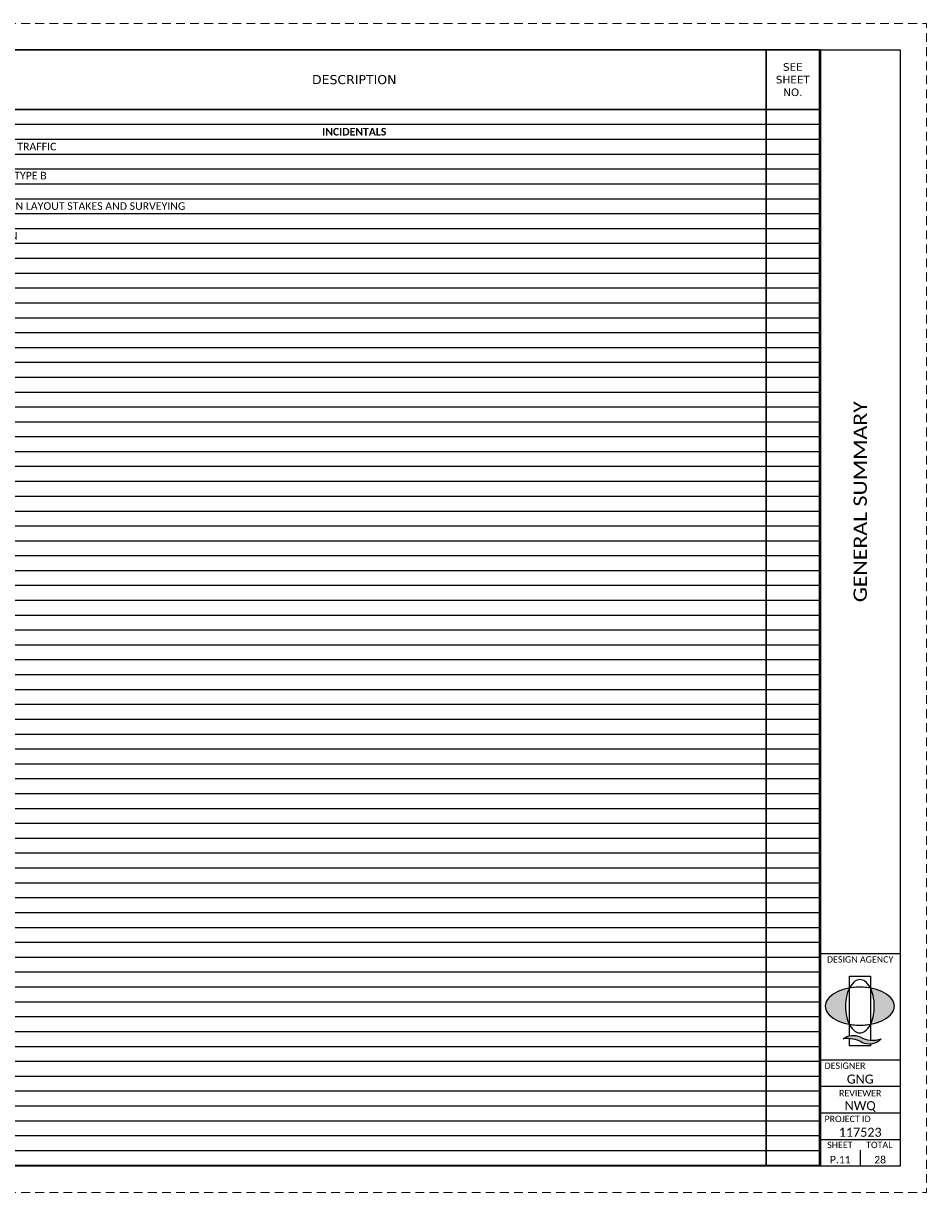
# Paper-space layout 'Layout1' of a CAD drawing. Header units: feet. Extents: x -0.2 to 33.8, y -0.8 to 21.2.
# Tile 2 of 2: x 16.8 to 33.8, y -0.8 to 21.2. Entities that reach past the tile are written whole.
import ezdxf
from ezdxf.enums import TextEntityAlignment as Align

# ---------------------------------------------------------------- set-up
doc = ezdxf.new("R2010")
doc.units = ezdxf.units.FT
doc.header["$MEASUREMENT"] = 0
doc.linetypes.add('OhDOT_USTN3', pattern=[0.22, 0.165, -0.055])
for name, color, linetype in [('SH_Border', 7, 'Continuous'), ('SH_Data', 7, 'Continuous'), ('SH_Hatch', 14, 'Continuous'), ('SH_TextM', 7, 'Continuous')]:
    doc.layers.add(name, color=color, linetype=linetype)
doc.layers.add('SH_Cut_Line', color=7, linetype='OhDOT_USTN3', lineweight=0, plot=False)
doc.styles.add('Font 70-Main Title', font='calibri.ttf', dxfattribs={"width": 1.15, "height": 0.25})
doc.styles.add('Straight Minimum (0.12) Font 30', font='calibri.ttf', dxfattribs={"height": 0.12})
doc.styles.add('Straight Sub-Title (0.17) Font 30', font='calibri.ttf', dxfattribs={"height": 0.17})
doc.styles.add('Straight-Normal', font='calibri.ttf', dxfattribs={"height": 0.14})
doc.styles.add('Straight-Sub Title', font='calibri.ttf', dxfattribs={"height": 0.17})

# ---------------------------------------------------------------- blocks, each defined once
blk = doc.blocks.new('A$C1697e795')
at = {"layer": 'SH_Hatch'}
for points in [[(-0.1098, 0.0898, -0.0615), (-0.0881, 0.1507), (-0.0881, 0.1523, 0.014092), (-0.1171, 0.1465, 0.069705), (-0.2053, 0.1131, 0.105975), (-0.2716, 0.0557, 0.163104), (-0.29, 0.0008, 0.163049), (-0.2716, -0.0541, 0.105975), (-0.2053, -0.1115, 0.069705), (-0.1171, -0.145, 0.014089), (-0.0881, -0.1507, -0.061487), (-0.1098, -0.0898, -0.054987), (-0.1197, 0, -0.054987)], [(0.1108, 0.0898, 0.0615), (0.0891, 0.1507), (0.0891, 0.1523, -0.014092), (0.1182, 0.1465, -0.069705), (0.2063, 0.1131, -0.105975), (0.2727, 0.0557, -0.163104), (0.2911, 0.0008, -0.163049), (0.2727, -0.0541, -0.105975), (0.2063, -0.1115, -0.069705), (0.1182, -0.145, -0.014089), (0.0891, -0.1507, 0.061487), (0.1108, -0.0898, 0.054987), (0.1207, 0, 0.054987)], [(0.0015, -0.2566, 0.297692), (-0.1396, -0.2731, -0.180432), (0.0164, -0.3024, 0.32264), (0.179, -0.273, -0.20237)]]:
    blk.add_hatch(color=256, dxfattribs=at).paths.add_polyline_path(points)
at = {"layer": 'SH_TextM'}
for points in [[(0.1106, -0.0898, 0.054987), (0.1206, 0, 0.054987), (0.1106, 0.0898, 0.0688), (0.0854, 0.1575, 0.105699), (0.0418, 0.2087, 0.165247), (0.0004, 0.2228, 0.165247), (-0.0409, 0.2087, 0.105699), (-0.0845, 0.1575, 0.0688), (-0.1098, 0.0898, 0.054987), (-0.1197, 0, 0.054987), (-0.1098, -0.0898, 0.0688), (-0.0845, -0.1575, 0.105699), (-0.0409, -0.2087, 0.165247), (0.0004, -0.2228, 0.165247), (0.0418, -0.2087, 0.105699), (0.0854, -0.1575, 0.0688)], [(-0.2053, -0.1115, 0.069705), (-0.1171, -0.145, 0.055931), (-0.0006, -0.158, 0.055931), (0.1159, -0.145, 0.069705), (0.2041, -0.1115, 0.105975), (0.2705, -0.0541, 0.163076), (0.2889, 0.0008, 0.163076), (0.2705, 0.0557, 0.105975), (0.2041, 0.1131, 0.069705), (0.1159, 0.1465, 0.055931), (-0.0006, 0.1596, 0.055931), (-0.1171, 0.1465, 0.069705), (-0.2053, 0.1131, 0.105975), (-0.2716, 0.0557, 0.163076), (-0.29, 0.0008, 0.163076), (-0.2716, -0.0541, 0.105975)], [(0.0164, -0.3024, 0.180432), (-0.1396, -0.2731, -0.297692), (0.0015, -0.2566, 0.20237), (0.179, -0.273, -0.32264)]]:
    blk.add_lwpolyline(points, format="xyb", close=True, dxfattribs=at)
for points in [[(-0.0881, -0.2469), (-0.0881, 0.2529), (0.0891, 0.2529), (0.0891, -0.2828)], [(0.0891, -0.3157), (0.0891, -0.332), (-0.0881, -0.332), (-0.0881, -0.2701)]]:
    blk.add_lwpolyline(points, dxfattribs=at)
blk = doc.blocks.new('BLKWO_NEW')
at = {"layer": 'SH_Border', "linetype": 'Continuous', "flags": 128}
blk.add_lwpolyline([(0.5, 21.5), (33.5, 21.5), (33.5, 0.5), (0.5, 0.5), (0.5, 21.5)], close=True, dxfattribs=at)
for points in [[(32, 21.5), (32, 0.5)], [(32, 4.5), (33.5, 4.5)], [(32, 2.5), (33.5, 2.5)], [(32, 2), (33.5, 2)], [(32, 1.5), (33.5, 1.5)], [(32, 1), (33.5, 1)]]:
    blk.add_lwpolyline(points, dxfattribs=at)
at = {"layer": 'SH_Border'}
blk.add_lwpolyline([(32.75, 0.8), (32.75, 0.5)], dxfattribs=at)
at = {"layer": 'SH_Cut_Line', "color": 7, "linetype": 'OhDOT_USTN3', "flags": 128}
blk.add_lwpolyline([(0, 0), (34, 0), (34, 22), (0, 22), (0, 0)], close=True, dxfattribs=at)
at = {"layer": 'SH_Border', "xscale": 2.25, "yscale": 2.25, "zscale": 2.25}
blk.add_blockref('A$C1697e795', (32.744, 3.506), dxfattribs=at)
at = {"layer": 'SH_Data', "char_height": 0.12, "style": 'Straight Minimum (0.12) Font 30'}
for s, insert, width, attachment_point in [('DESIGN AGENCY', (32.124, 4.448), 1.94049, 1), ('DESIGNER', (32.078, 2.448), 1.0279, 1), ('REVIEWER', (32.75, 1.931), 1.0279, 2), ('PROJECT ID', (32.078, 1.447), 1.27835, 1), ('SHEET', (32.129, 0.957), 1.0279, 1), ('TOTAL', (32.862, 0.957), 1.0279, 1)]:
    blk.add_mtext(s, dxfattribs=dict(at, insert=insert, width=width, attachment_point=attachment_point))
at = {"layer": 'SH_Data', "style": 'Font 70-Main Title', "width": 1.15, "flags": 8}
blk.add_attdef('TITLEAREA2T', text='', height=0.25, rotation=90, dxfattribs=at).set_placement((32.75, 13), align=Align.MIDDLE_CENTER)
at = {"layer": 'SH_Data', "style": 'Straight-Sub Title'}
for tag, p in [('XXX', (32.75, 2)), ('XXX', (32.75, 1.5)), ('XXXXXX', (32.75, 1))]:
    blk.add_attdef(tag, text='', height=0.17, dxfattribs=at).set_placement(p, align=Align.BOTTOM_CENTER)
at = {"layer": 'SH_Data', "style": 'Straight Sub-Title (0.17) Font 30', "flags": 8}
blk.add_attdef('PROJECT', text='', height=0.25, rotation=90, dxfattribs=at).set_placement((0.721, 0.55), align=Align.MIDDLE_LEFT)
at = {"layer": 'SH_Data', "style": 'Straight-Normal'}
for tag, p in [('SHEETNO', (32.375, 0.551)), ('SHEETTOTAL', (33.125, 0.549))]:
    blk.add_attdef(tag, text='', height=0.14, dxfattribs=at).set_placement(p, align=Align.CENTER)
blk = doc.blocks.new('*A861')
at = {"color": 7, "linetype": 'Continuous', "ltscale": 0.083333, "const_width": 0.0208}
for points in [[(19.292, -13.281), (19.292, 0), (0, 0), (0, -13.281)], [(5.083, 0), (5.083, -13.281)], [(5.719, 0), (5.719, -13.281)], [(6.5, 0), (6.5, -13.281)], [(7.281, 0), (7.281, -13.281)], [(8.062, 0), (8.062, -13.281)], [(8.844, 0), (8.844, -13.281)], [(18.656, 0), (18.656, -13.281)], [(0.635, -0.354), (0.635, -13.281)], [(1.271, -0.354), (1.271, -13.281)], [(1.906, -0.354), (1.906, -13.281)], [(2.542, -0.354), (2.542, -13.281)], [(3.177, -0.354), (3.177, -13.281)], [(3.812, -0.354), (3.812, -13.281)], [(4.448, -0.354), (4.448, -13.281)], [(0, -0.708), (19.292, -0.708)]]:
    blk.add_lwpolyline(points, dxfattribs=at)
at = {"color": 7, "linetype": 'Continuous', "ltscale": 0.083333}
for points in [[(0, -0.354), (5.719, -0.354)], [(0, -0.885), (19.292, -0.885)], [(0, -1.062), (19.292, -1.062)], [(0, -1.24), (19.292, -1.24)], [(0, -1.417), (19.292, -1.417)], [(0, -1.594), (19.292, -1.594)], [(0, -1.771), (19.292, -1.771)], [(0, -1.948), (19.292, -1.948)], [(0, -2.125), (19.292, -2.125)], [(0, -2.302), (19.292, -2.302)], [(0, -2.479), (19.292, -2.479)], [(0, -2.656), (19.292, -2.656)], [(0, -2.833), (19.292, -2.833)], [(0, -3.01), (19.292, -3.01)], [(0, -3.188), (19.292, -3.188)], [(0, -3.365), (19.292, -3.365)], [(0, -3.542), (19.292, -3.542)], [(0, -3.719), (19.292, -3.719)], [(0, -3.896), (19.292, -3.896)], [(0, -4.073), (19.292, -4.073)], [(0, -4.25), (19.292, -4.25)], [(0, -4.427), (19.292, -4.427)], [(0, -4.604), (19.292, -4.604)], [(0, -4.781), (19.292, -4.781)], [(0, -4.958), (19.292, -4.958)], [(0, -5.135), (19.292, -5.135)], [(0, -5.312), (19.292, -5.312)], [(0, -5.49), (19.292, -5.49)], [(0, -5.667), (19.292, -5.667)], [(0, -5.844), (19.292, -5.844)], [(0, -6.021), (19.292, -6.021)], [(0, -6.198), (19.292, -6.198)], [(0, -6.375), (19.292, -6.375)], [(0, -6.552), (19.292, -6.552)], [(0, -6.729), (19.292, -6.729)], [(0, -6.906), (19.292, -6.906)], [(0, -7.083), (19.292, -7.083)], [(0, -7.26), (19.292, -7.26)], [(0, -7.438), (19.292, -7.438)], [(0, -7.615), (19.292, -7.615)], [(0, -7.792), (19.292, -7.792)], [(0, -7.969), (19.292, -7.969)], [(0, -8.146), (19.292, -8.146)], [(0, -8.323), (19.292, -8.323)], [(0, -8.5), (19.292, -8.5)], [(0, -8.677), (19.292, -8.677)], [(0, -8.854), (19.292, -8.854)], [(0, -9.031), (19.292, -9.031)], [(0, -9.208), (19.292, -9.208)], [(0, -9.385), (19.292, -9.385)], [(0, -9.562), (19.292, -9.562)], [(0, -9.74), (19.292, -9.74)], [(0, -9.917), (19.292, -9.917)], [(0, -10.094), (19.292, -10.094)], [(0, -10.271), (19.292, -10.271)], [(0, -10.448), (19.292, -10.448)], [(0, -10.625), (19.292, -10.625)], [(0, -10.802), (19.292, -10.802)], [(0, -10.979), (19.292, -10.979)], [(0, -11.156), (19.292, -11.156)], [(0, -11.333), (19.292, -11.333)], [(0, -11.51), (19.292, -11.51)], [(0, -11.688), (19.292, -11.688)], [(0, -11.865), (19.292, -11.865)], [(0, -12.042), (19.292, -12.042)], [(0, -12.219), (19.292, -12.219)], [(0, -12.396), (19.292, -12.396)], [(0, -12.573), (19.292, -12.573)], [(0, -12.75), (19.292, -12.75)], [(0, -12.927), (19.292, -12.927)], [(0, -13.104), (19.292, -13.104)], [(0, -13.281), (19.292, -13.281)]]:
    blk.add_lwpolyline(points, dxfattribs=at)
at = {"color": 7, "attachment_point": 5, "style": 'Font 70-Main Title'}
for s, insert, char_height, width in [('\\fVerdana|b0|i0|c0|p34;SHEET NUM.', (2.542, -0.177), 0.10833, 5), ('\\fVerdana|b0|i0|c0|p34;PART.', (5.401, -0.177), 0.10833, 0.55208), ('\\fVerdana|b0|i0|c0|p34;ITEM', (6.891, -0.177), 0.10833, 0.69792), ('\\fVerdana|b0|i0|c0|p34;GRAND', (7.672, -0.177), 0.10833, 0.69792), ('\\fVerdana|b0|i0|c0|p34;SEE SHEET NO.', (18.974, -0.354), 0.09028, 0.55208), ('\\fCalibri|b0|i0|c0|p34;01/ENH/\\P28', (5.401, -0.531), 0.08125, 0.55208), ('\\fVerdana|b0|i0|c0|p34;ITEM', (6.109, -0.354), 0.10833, 0.69792), ('\\fVerdana|b0|i0|c0|p34;UNIT', (8.453, -0.354), 0.10833, 0.69792), ('\\fVerdana|b0|i0|c0|p34;DESCRIPTION', (13.75, -0.354), 0.10833, 9.72917), ('\\fCalibri|b0|i0|c0|p34;P.06', (0.318, -0.531), 0.09028, 0.55208), ('\\fCalibri|b0|i0|c0|p34;P.07', (0.953, -0.531), 0.09028, 0.55208), ('\\fCalibri|b0|i0|c0|p34;P. 08', (1.589, -0.531), 0.09028, 0.55208), ('\\fCalibri|b0|i0|c0|p34;P.09', (2.224, -0.531), 0.09028, 0.55208), ('\\fCalibri|b0|i0|c0|p34;P.19', (2.859, -0.531), 0.09028, 0.55208), ('\\fCalibri|b0|i0|c0|p34;P.24', (3.495, -0.531), 0.09028, 0.55208), ('\\fCalibri|b0|i0|c0|p34;P.25', (4.13, -0.531), 0.09028, 0.55208), ('\\fCalibri|b0|i0|c0|p34;P.27', (4.766, -0.531), 0.09028, 0.55208), ('\\fVerdana|b0|i0|c0|p34;EXT', (6.891, -0.531), 0.10833, 0.69792), ('\\fVerdana|b0|i0|c0|p34;TOTAL', (7.672, -0.531), 0.10833, 0.69792)]:
    blk.add_mtext(s, dxfattribs=dict(at, insert=insert, char_height=char_height, width=width))
at = {"color": 7, "char_height": 0.09028, "style": 'Font 70-Main Title'}
for s, insert, attachment_point in [('\\fCalibri|b1|i0|c0|p34;INCIDENTALS', (13.75, -0.974), 5), ('\\fCalibri|b0|i0|c0|p34;LS', (0.953, -1.151), 5), ('\\fCalibri|b0|i0|c0|p34;LS', (5.401, -1.151), 5), ('\\fCalibri|b0|i0|c0|p34;614', (6.109, -1.151), 5), ('\\fCalibri|b0|i0|c0|p34;11000', (6.891, -1.151), 5), ('\\fCalibri|b0|i0|c0|p34;LS', (7.672, -1.151), 5), ('\\fCalibri|b0|i0|c0|p34;MAINTAINING TRAFFIC', (8.885, -1.151), 4), ('\\fCalibri|b0|i0|c0|p34;4', (5.401, -1.505), 5), ('\\fCalibri|b0|i0|c0|p34;619', (6.109, -1.505), 5), ('\\fCalibri|b0|i0|c0|p34;16010', (6.891, -1.505), 5), ('\\fCalibri|b0|i0|c0|p34;4', (7.672, -1.505), 5), ('\\fCalibri|b0|i0|c0|p34;MNTH', (8.453, -1.505), 5), ('\\fCalibri|b0|i0|c0|p34;FIELD OFFICE, TYPE B', (8.885, -1.505), 4), ('\\fCalibri|b0|i0|c0|p34;LS', (5.401, -1.859), 5), ('\\fCalibri|b0|i0|c0|p34;623', (6.109, -1.859), 5), ('\\fCalibri|b0|i0|c0|p34;10000', (6.891, -1.859), 5), ('\\fCalibri|b0|i0|c0|p34;LS', (7.672, -1.859), 5), ('\\fCalibri|b0|i0|c0|p34;CONSTRUCTION LAYOUT STAKES AND SURVEYING', (8.885, -1.859), 4), ('\\fCalibri|b0|i0|c0|p34;LS', (5.401, -2.214), 5), ('\\fCalibri|b0|i0|c0|p34;624', (6.109, -2.214), 5), ('\\fCalibri|b0|i0|c0|p34;10000', (6.891, -2.214), 5), ('\\fCalibri|b0|i0|c0|p34;LS', (7.672, -2.214), 5), ('\\fCalibri|b0|i0|c0|p34;MOBILIZATION', (8.885, -2.214), 4), ('\\fCalibri|b0|i0|c0|p34; ', (8.885, -2.568), 4), ('\\fCalibri|b0|i0|c0|p34; ', (8.885, -2.745), 4), ('\\fCalibri|b0|i0|c0|p34; ', (8.885, -2.922), 4), ('\\fCalibri|b0|i0|c0|p34; ', (8.885, -7.172), 4), ('\\fCalibri|b0|i0|c0|p34; ', (8.885, -7.349), 4), ('\\fCalibri|b0|i0|c0|p34; ', (8.885, -7.526), 4), ('\\fCalibri|b0|i0|c0|p34; ', (8.885, -7.703), 4)]:
    blk.add_mtext(s, dxfattribs=dict(at, insert=insert, attachment_point=attachment_point))

psp = doc.layouts.get("Layout1")

# ---------------------------------------------------------------- block references
at = {"xscale": 1.580140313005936, "yscale": 1.580140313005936, "zscale": 1.580140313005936}
psp.add_blockref('*A861', (1.25, 20.75), dxfattribs=at)
at = {"layer": 'SH_Border'}
ref = psp.add_blockref('BLKWO_NEW', (-0.25, -0.75), dxfattribs=at)
ref.add_attrib('TITLEAREA2T', 'GENERAL SUMMARY', dxfattribs={"layer": 'SH_Data', "height": 0.25, "rotation": 90, "style": 'Font 70-Main Title', "width": 1.15}).set_placement((32.5, 12.25), align=Align.MIDDLE_CENTER)
ref.add_attrib('XXX', 'GNG', dxfattribs={"layer": 'SH_Data', "height": 0.17, "style": 'Straight-Sub Title'}).set_placement((32.5, 1.25), align=Align.BOTTOM_CENTER)
ref.add_attrib('XXX', 'NWQ', dxfattribs={"layer": 'SH_Data', "height": 0.17, "style": 'Straight-Sub Title'}).set_placement((32.5, 0.75), align=Align.BOTTOM_CENTER)
ref.add_attrib('XXXXXX', '117523', dxfattribs={"layer": 'SH_Data', "height": 0.17, "style": 'Straight-Sub Title'}).set_placement((32.5, 0.25), align=Align.BOTTOM_CENTER)
ref.add_attrib('SHEETTOTAL', '28', dxfattribs={"layer": 'SH_Data', "height": 0.14, "style": 'Straight-Normal'}).set_placement((32.875, -0.201), align=Align.CENTER)
ref.add_attrib('SHEETNO', 'P.11', dxfattribs={"layer": 'SH_Data', "height": 0.14, "style": 'Straight-Normal'}).set_placement((32.125, -0.199), align=Align.CENTER)

doc.saveas('drawing.dxf')
